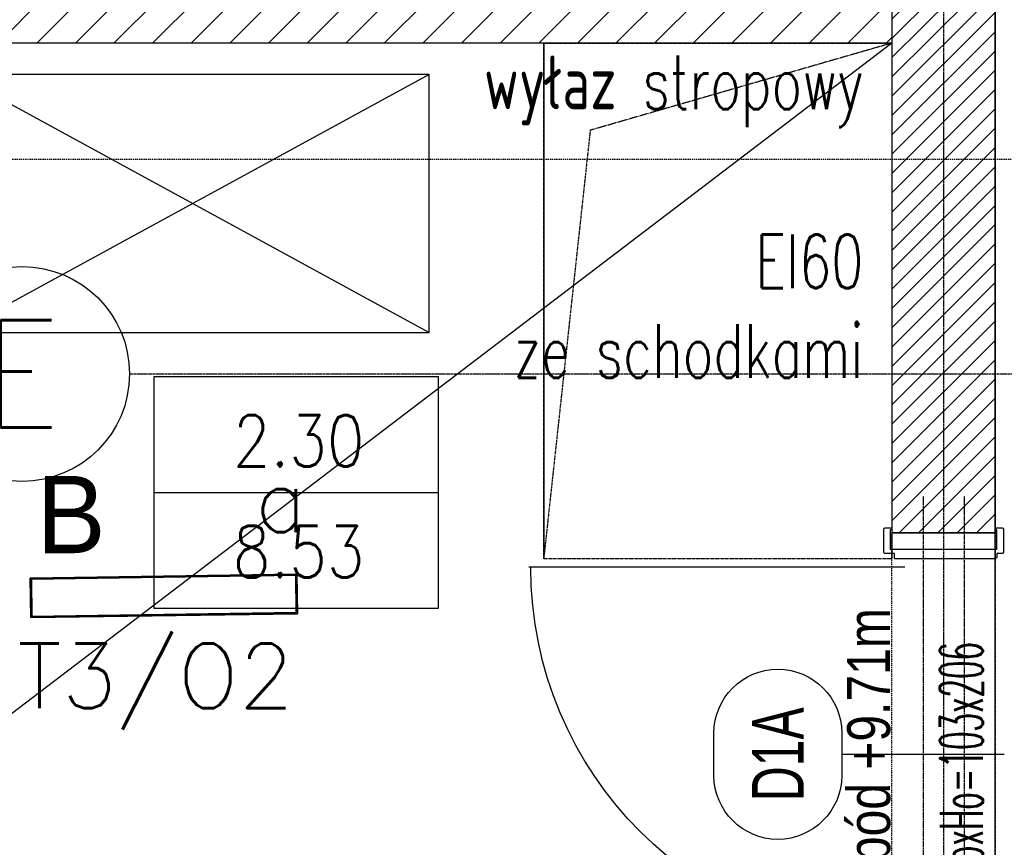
# Model space of a CAD drawing. Header units: millimetres. Extents: x 69081 to 158617, y -37521 to -9534.
# Tile 155 of 256: x 113618 to 113847, y -20284 to -20091. Entities that reach past the tile are written whole.
import ezdxf
from ezdxf.enums import TextEntityAlignment as Align

# ---------------------------------------------------------------- set-up
doc = ezdxf.new("R2010")
doc.units = ezdxf.units.MM
for name, pattern in [('DO', [0.8, 0.6, -0.1, 0, -0.1]), ('DP', [0.5, 0.3, -0.2]), ('MP', [0.25, 0.15, -0.1])]:
    doc.linetypes.add(name, pattern=pattern)
for name, color, linetype in [('0_oświetlenie', 7, 'Continuous'), ('A-----SZ', 8, 'Continuous'), ('A-ARM', 8, 'Continuous'), ('A-OSI', 8, 'DO'), ('A-SCI', 7, 'Continuous'), ('AM DRZIW WEWN', 1, 'Continuous'), ('BA_drz', 7, 'Continuous'), ('BA_sym', 7, 'Continuous'), ('BI_sym', 7, 'Continuous'), ('E_Oświetlenie - Numer obwodu', 1, 'Continuous'), ('E_Oświetlenie - Opis', 4, 'Continuous'), ('F-BIL', 1, 'Continuous'), ('F-BIL-OP', 3, 'Continuous'), ('F-BIL-TA', 1, 'Continuous'), ('JS_OLKA KONSTR', 231, 'Continuous'), ('JS_PODCIĄGI', 1, 'DP'), ('JS_SUFIT PODWIESZONY', 40, 'Continuous'), ('Nadproża', 5, 'DO'), ('porta', 8, 'Continuous'), ('R-----OP', 1, 'Continuous'), ('R-----WY', 1, 'Continuous')]:
    doc.layers.add(name, color=color, linetype=linetype)
doc.layers.add('OPIS', color=7, linetype='Continuous', lineweight=25)
doc.layers.add('SB_OTWORY DRZWI', color=1, linetype='Continuous', lineweight=9)
doc.layers.get('R-----WY').off()
doc.styles.add('BIKTS', font='bikromsw.shx', dxfattribs={"width": 0.85})
doc.styles.add('ROMANS', font='romans.shx', dxfattribs={"height": 1})
doc.styles.add('SIMPLEX', font='simplex', dxfattribs={"width": 0.85})
doc.styles.add('TableTextStyle', font='txt')
doc.styles.add('WYM--ROMANSSHX-08', font='ROMANS.SHX', dxfattribs={"width": 0.8})

# ---------------------------------------------------------------- blocks, each defined once
blk = doc.blocks.new('dr1h901')
at = {"color": 0}
blk.add_line((-0.5, 0), (-0.5, 1.005), dxfattribs=at)
at = {"color": 1}
blk.add_line((0, 0.1689), (0, -0.2655), dxfattribs=at)
blk.add_arc((-0.5, 0), 1, 0, 90, dxfattribs=at)
blk = doc.blocks.new('enr')
blk.add_circle((0, 0), 0.5)
at = {"style": 'ROMANS', "width": 0.85}
blk.add_attdef('NR', text='', height=0.5, dxfattribs=at).set_placement((0, 0), align=Align.MIDDLE_CENTER)
blk = doc.blocks.new('osie')
at = {"layer": 'A-OSI'}
for p, q in [((19748.6, -41234.89), (19748.6, -43485.44)), ((19559.28, -43012.43), (20818.3, -43012.43))]:
    blk.add_line(p, q, dxfattribs=at)
at = {"layer": 'BI_sym', "xscale": 50, "yscale": 50, "zscale": 50}
blk.add_blockref('enr', (19534.28, -43012.43), dxfattribs=at).add_auto_attribs({'NR': 'E'})
blk = doc.blocks.new('DYBY-BL5')
at = {"layer": 'F-BIL-TA', "color": 1}
blk.add_line((0, 45), (110, 45), dxfattribs=at)
blk.add_lwpolyline([(0, 0), (0, 90), (110, 90), (110, 0)], close=True, dxfattribs=at)
at = {"layer": 'F-BIL-OP', "style": 'SIMPLEX', "width": 0.85}
blk.add_attdef('NR', text='', height=20, dxfattribs=at).set_placement((56, 55), align=Align.CENTER)
at = {"layer": 'F-BIL-OP', "color": 2, "style": 'SIMPLEX', "width": 0.85, "flags": 1}
for tag, p in [('NAZWA', (119, 55)), ('POSADZKA', (119, 12)), ('GRUPA', (119, -27)), ('RODZAJ', (119, -72))]:
    blk.add_attdef(tag, p, '', height=19, dxfattribs=at)
at = {"layer": 'F-BIL-OP', "color": 2, "style": 'SIMPLEX', "width": 0.85}
blk.add_attdef('POW.', text='', height=20, dxfattribs=at).set_placement((56, 12), align=Align.CENTER)
at = {"layer": 'F-BIL-OP', "color": 2, "style": 'SIMPLEX', "width": 0.85, "flags": 1}
blk.add_attdef('POWH.', text='', height=20, dxfattribs=at).set_placement((56, -27), align=Align.CENTER)
blk = doc.blocks.new('A$C04435ce7')
at = {"layer": 'Nadproża', "ltscale": 0.75}
for p, q in [((3144.33, 1112.87), (3144.33, 992.87)), ((3153.91, 1112.87), (3153.91, 992.87))]:
    blk.add_line(p, q, dxfattribs=at)
at = {"layer": 'OPIS', "insert": (3126.66, 1021.95), "char_height": 10, "width": 160, "attachment_point": 1, "rotation": 90, "style": 'WYM--ROMANSSHX-08'}
blk.add_mtext('{\\fArial|b0|i0|c238|p34;spód +9.71m}', dxfattribs=at)
blk = doc.blocks.new('symdrz')
blk.add_lwpolyline([(-10, -30, -1), (-10, 30), (10, 30, -1), (10, -30)], format="xyb", close=True)
at = {"style": 'BIKTS', "width": 0.8}
blk.add_attdef('SZERDRZ', text='', height=25, dxfattribs=at).set_placement((77.15, 8.8), align=Align.CENTER)
blk.add_attdef('SYMDRZ', text='', height=25, dxfattribs=at).set_placement((0, 0), align=Align.MIDDLE)
blk.add_attdef('WYSDRZ', text='', height=25, dxfattribs=at).set_placement((77.15, -9.49), align=Align.TOP_CENTER)
blk = doc.blocks.new('A$C40e4dba9')
at = {"layer": 'A-SCI', "color": 4}
for p, q in [((0, 0), (0, 24)), ((103, 0), (103, 24))]:
    blk.add_line(p, q, dxfattribs=at)
at = {"layer": 'JS_PODCIĄGI', "lineweight": -3}
for p, q in [((0, 24), (103, 24)), ((103, 0), (0, 0))]:
    blk.add_line(p, q, dxfattribs=at)
at = {"layer": 'AM DRZIW WEWN', "insert": (21.87, 12.86), "char_height": 10, "width": 61.9698, "attachment_point": 1, "style": 'ROMANS'}
blk.add_mtext('{\\W0.5;SoxHo=103x206}', dxfattribs=at)
blk = doc.blocks.new('PRZEKROJE')
at = {"layer": 'R-----OP', "color": 121, "linetype": 'DP'}
blk.add_lwpolyline([(19889.14, -34118.77), (19788.52, -34118.77), (19788.52, -34118.77), (20055.1, -34118.77), (20055.1, -34118.77), (21600.08, -34118.77)], dxfattribs=at)
blk = doc.blocks.new('opis lamp')
at = {"layer": 'E_Oświetlenie - Numer obwodu', "style": 'SIMPLEX'}
blk.add_attdef('OBWÓD', text='', height=15, dxfattribs=at).set_placement((-9.46, -1.18), align=Align.CENTER)
at = {"layer": 'E_Oświetlenie - Opis', "style": 'SIMPLEX'}
blk.add_attdef('OPIS1', (55.72, 42.77), '', height=15, dxfattribs=at)

msp = doc.modelspace()

# ---------------------------------------------------------------- hatches: boundary and pattern name
at = {"layer": 'A-----SZ'}
h = msp.add_hatch(dxfattribs=at)
h.set_pattern_fill('ANSI31', color=256, scale=2)
h.set_pattern_definition([(45, (77432.36, 16085.3974), (-4.49012806, 4.49012806), [])])
h.paths.add_polyline_path([(113612.1415, -19261.5941), (113554.1415, -19261.5941), (113554.1415, -19421.5941), (113566.1415, -19421.5941), (113566.1415, -19273.5941), (113612.1415, -19273.5941)])
h.paths.add_polyline_path([(113821.1415, -19261.5941), (113711.1415, -19261.5941), (113711.1415, -19273.5941), (113821.1415, -19273.5941)])
h.paths.add_polyline_path([(113733.1415, -19421.5941), (113195.1415, -19421.5941), (113195.1415, -19436.5941), (113733.1415, -19436.5941)])
h.paths.add_polyline_path([(113558.6415, -19860.5747), (113546.6415, -19860.5736), (113546.6415, -19940.5941), (113486.6415, -19940.5941), (113486.6415, -19952.5941), (113558.6415, -19952.5941)], flags=17)
h.paths.add_polyline_path([(113821.1415, -20081.5941), (113486.6415, -20081.5941), (113486.6415, -19860.5681), (113471.6415, -19860.5668), (113471.6415, -20351.5941), (113486.6415, -20351.5941), (113486.6415, -20096.5941), (113821.1415, -20096.5941)])
h.paths.add_polyline_path([(113471.6415, -20181.5941), (113219.6415, -20181.5941), (113219.6415, -20203.5941), (113231.6415, -20203.5941), (113231.6415, -20193.5941), (113471.6415, -20193.5941)])
h.paths.add_polyline_path([(113471.6415, -20303.5941), (113371.6415, -20303.5941), (113371.6415, -20351.5941), (113383.6415, -20351.5941), (113383.6415, -20315.5941), (113471.6415, -20315.5941)])
h.paths.add_polyline_path([(113231.6415, -20313.5941), (113231.6415, -20302.5941), (113219.6415, -20302.5941), (113219.6415, -20351.5941), (113231.6415, -20351.5941)])
h.paths.add_polyline_path([(113031.1534, -19860.5269), (113016.1534, -19860.5255), (113016.2519, -20109.5941), (112955.2009, -20109.5941), (112955.2009, -20121.5941), (113016.2566, -20121.5941), (113016.2566, -20256.5941), (113031.3102, -20256.5941)])
h.paths.add_polyline_path([(112856.2009, -20109.5941), (112841.2009, -20109.5941), (112841.2009, -19860.5097), (112826.2009, -19860.5097), (112826.2009, -20120.3598), (112826.2009, -20121.5941), (112856.2009, -20121.5941)])
h.paths.add_polyline_path([(112722.6415, -20121.5941), (112727.2009, -20121.5941), (112727.2009, -20109.5941), (112710.6415, -20109.5941), (112710.6415, -20187.5941), (112612.6415, -20187.5941), (112612.6415, -20156.5941), (112612.6415, -20075.5941), (112600.6415, -20075.5941), (112600.6415, -20087.5941), (112600.6415, -20187.5941), (112410.6415, -20187.5941), (112410.6415, -20199.5941), (112445.6415, -20199.5941), (112445.6415, -20289.5941), (112410.6415, -20289.5941), (112410.6415, -19911.9298), (112395.6415, -19915.3929), (112395.6415, -20360.5941), (112410.6415, -20360.5941), (112410.6415, -20301.5941), (112445.6415, -20301.5941), (112445.6415, -20351.5941), (112457.6415, -20351.5941), (112457.6415, -20199.5941), (112600.6415, -20199.5941), (112600.6415, -20204.5941), (112612.6415, -20204.5941), (112612.6415, -20199.5941), (112722.6415, -20199.5941)])
h.paths.add_polyline_path([(112722.6415, -20298.5941), (112710.6415, -20298.5941), (112710.6415, -20303.5941), (112722.6415, -20303.5941)], flags=17)
h.paths.add_polyline_path([(112612.6415, -20303.5941), (112600.6415, -20303.5941), (112600.6415, -20351.5941), (112612.6415, -20351.5941)], flags=17)
h.paths.add_polyline_path([(112501.6415, -20075.5941), (112410.6415, -20075.5941), (112410.6415, -20087.5941), (112501.6415, -20087.5941)], flags=17)
h.paths.add_polyline_path([(113621.1415, -19860.5941), (113633.1415, -19860.5941), (113633.1415, -19860.5814), (113621.1415, -19860.5803)], flags=17)
h.paths.add_polyline_path([(113761.1415, -19860.5941), (113773.1415, -19860.5941), (113761.1415, -19860.593)], flags=17)
h.paths.add_polyline_path([(113773.1415, -19890.5941), (113773.1415, -19902.5941), (113821.1415, -19902.5941), (113821.1415, -19890.5941)], flags=17)
h.paths.add_polyline_path([(113016.2566, -20256.5941), (113016.2566, -20271.5941), (113016.4304, -20271.5941), (113016.4304, -20351.5941), (113031.3478, -20351.5941), (113031.3102, -20256.5941)])
h.paths.add_polyline_path([(112286.6415, -20375.5941), (112286.6415, -20360.5941), (112230.0579, -20360.5941), (112140.8553, -19974.2149), (112126.2397, -19977.5892), (112218.1264, -20375.5941)])
h.paths.add_polyline_path([(112389.6415, -20360.5941), (112389.6415, -20375.5941), (112445.6415, -20375.5941), (112445.6415, -20360.5941)])
h = msp.add_hatch(dxfattribs=at)
h.set_pattern_fill('ANSI31', color=256)
h.set_pattern_definition([(45, (84168.599, -109.6832), (-2.24506404, 2.24506402), [])])
h.paths.add_polyline_path([(113821.1415, -20065.5941), (113845.1415, -20065.5941), (113845.1415, -20210.5941), (113821.1415, -20210.5941)])

# ---------------------------------------------------------------- linework, layer by layer
msp.add_lwpolyline([(111556.6836, -18844.1938), (111703.244, -18807.7598), (111981.0586, -20011.1069), (112126.2397, -19977.5892), (112217.3915, -20376.0176), (113845.1415, -20376.0176), (113845.1415, -18660.5941), (113996.1415, -18660.5941), (113996.1415, -20536.5941), (111947.4049, -20536.5941), (111556.4636, -18843.6979)])
at = {"layer": '0_oświetlenie'}
for points in [[(113620.7425, -20221.1086, 0), (113682.7356, -20220.1946, 0)], [(113682.7356, -20220.1946, 0), (113620.7425, -20221.1086, 0)], [(113682.7356, -20220.1946, 0), (113620.7425, -20221.1086, 0)], [(113620.7425, -20221.1086, 0), (113682.7356, -20220.1946, 0)], [(113682.4895, -20220.4446, 0), (113620.9964, -20221.3547, 0)], [(113620.9964, -20221.3547, 0), (113682.4895, -20220.4446, 0)], [(113682.6175, -20229.1438, 0), (113682.4895, -20220.4446, 0)], [(113682.4895, -20220.4446, 0), (113682.6175, -20229.1438, 0)], [(113682.7356, -20220.1946, 0), (113682.8714, -20229.3899, 0)], [(113682.8714, -20229.3899, 0), (113682.7356, -20220.1946, 0)], [(113682.8714, -20229.3899, 0), (113682.7356, -20220.1946, 0)], [(113682.7356, -20220.1946, 0), (113682.8714, -20229.3899, 0)], [(113620.8782, -20230.3039, 0), (113620.7425, -20221.1086, 0)], [(113620.7425, -20221.1086, 0), (113620.8782, -20230.3039, 0)], [(113620.7425, -20221.1086, 0), (113620.8782, -20230.3039, 0)], [(113620.8782, -20230.3039, 0), (113620.7425, -20221.1086, 0)], [(113620.9964, -20221.3547, 0), (113621.1243, -20230.0539, 0)], [(113621.1243, -20230.0539, 0), (113620.9964, -20221.3547, 0)], [(113682.8714, -20229.3899, 0), (113620.8782, -20230.3039, 0)], [(113620.8782, -20230.3039, 0), (113682.8714, -20229.3899, 0)], [(113620.8782, -20230.3039, 0), (113682.8714, -20229.3899, 0)], [(113682.8714, -20229.3899, 0), (113620.8782, -20230.3039, 0)], [(113621.1243, -20230.0539, 0), (113682.6175, -20229.1438, 0)], [(113682.6175, -20229.1438, 0), (113621.1243, -20230.0539, 0)]]:
    msp.add_polyline3d(points, dxfattribs=at)
at = {"layer": 'A-ARM'}
msp.add_lwpolyline([(113713.5477, -20103.9264), (113603.5105, -20103.9264), (113603.5105, -20163.9264), (113713.5477, -20163.9264), (113713.5477, -20103.9264), (113603.5105, -20163.9264), (113603.5105, -20103.9264), (113713.5477, -20163.9264)], dxfattribs=at)
at = {"layer": 'A-SCI', "color": 5}
msp.add_line((113821.1415, -20096.5941), (113486.6415, -20096.5941), dxfattribs=at)
at = {"layer": 'A-SCI', "color": 4}
msp.add_line((113821.1415, -20210.5941), (113845.1415, -20210.5941), dxfattribs=at)
for points in [[(113821.1415, -20063.5941), (113821.1415, -20210.5941)], [(113845.1415, -20065.5941), (113845.1415, -20210.5941)]]:
    msp.add_lwpolyline(points, dxfattribs=at)
at = {"layer": 'A-SCI', "color": 4, "linetype": 'MP'}
for points in [[(113740.1415, -20096.5941), (113821.1415, -20096.5941), (113750.9602, -20116.9031), (113740.1415, -20216.5941)], [(113821.1415, -20216.5941), (113740.1415, -20216.5941), (113740.1415, -20096.5941), (113821.1415, -20096.5941)]]:
    msp.add_lwpolyline(points, close=True, dxfattribs=at)
at = {"layer": 'JS_SUFIT PODWIESZONY'}
msp.add_line((113821.1415, -20096.5941), (113486.6415, -20351.5941), dxfattribs=at)
msp.add_lwpolyline([(113740.1415, -20096.5941), (113740.1415, -20216.5941)], dxfattribs=at)
at = {"layer": 'porta'}
msp.add_lwpolyline([(113845.5415, -20209.8941), (113845.1415, -20209.8941), (113845.1415, -20209.3941), (113846.7415, -20209.3941, -0.41421356), (113847.0415, -20209.6941), (113847.0415, -20215.0441, -0.36992408), (113846.7415, -20215.3941), (113845.5415, -20215.3941), (113845.5415, -20216.0941, -0.41421356), (113845.0415, -20216.5941), (113821.6915, -20216.5941), (113821.6915, -20215.3941), (113819.5415, -20215.3941, -0.45993492), (113819.2415, -20215.0441), (113819.2415, -20209.6941, -0.41421356), (113819.5415, -20209.3941), (113821.1415, -20209.3941), (113821.1415, -20209.8941), (113820.7415, -20209.8941), (113820.7415, -20214.3941), (113845.5415, -20214.3941), (113845.5415, -20209.8941), (113845.1415, -20209.8941)], format="xyb", dxfattribs=at)

# ---------------------------------------------------------------- block references
at = {"layer": '0_oświetlenie'}
ref = msp.add_blockref('opis lamp', (113627.7476, -20223.3848, 1), dxfattribs=at)
ref.add_attrib('OBWÓD', 'T3/O2', dxfattribs={"layer": 'E_Oświetlenie - Numer obwodu', "height": 15, "style": 'SIMPLEX'}).set_placement((113649.9039, -20251.3527, 1), align=Align.CENTER)
ref.add_attrib('OPIS1', 'a', (113672.876, -20210.3755, 1), dxfattribs={"layer": 'E_Oświetlenie - Opis', "height": 15, "style": 'SIMPLEX'})
at = {"layer": 'A-SCI', "color": 4}
msp.add_blockref('osie', (94084.5456, 22838.835), dxfattribs=at)
at = {"layer": 'AM DRZIW WEWN'}
ref = msp.add_blockref('symdrz', (113794.5954, -20262.0941), dxfattribs=dict(at, xscale=0.4950000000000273, yscale=0.4950000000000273, zscale=0.4950000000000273, rotation=90))
ref.add_attrib('Symdrz', 'D1A', dxfattribs={"layer": 'BA_sym', "height": 12, "rotation": 90, "style": 'BIKTS', "width": 0.7}).set_placement((113794.5954, -20262.0941), align=Align.MIDDLE_CENTER)
at = {"layer": 'BA_drz', "xscale": 87, "yscale": -87, "zscale": -87, "rotation": 270}
msp.add_blockref('dr1h901', (113824.1415, -20262.0941), dxfattribs=at)
at = {"layer": 'F-BIL', "xscale": 0.6, "yscale": 0.6, "zscale": 0.6}
msp.add_blockref('DYBY-BL5', (113649.5654, -20228.1518), dxfattribs=at).add_auto_attribs({'NR': '2.30', 'POW.': '8.53'})
at = {"layer": 'JS_OLKA KONSTR'}
msp.add_blockref('A$C04435ce7', (110684.0499, -21314.9635), dxfattribs=at)
at = {"layer": 'R-----WY'}
msp.add_blockref('PRZEKROJE', (93259.4635, 13995.1786), dxfattribs=at)
at = {"layer": 'SB_OTWORY DRZWI', "rotation": 90}
msp.add_blockref('A$C40e4dba9', (113845.1415, -20313.5941), dxfattribs=at)

# ---------------------------------------------------------------- texts
at = {"layer": '0_oświetlenie', "style": 'TableTextStyle'}
msp.add_text('B', height=18, dxfattribs=at).set_placement((113622.2234, -20215.3055))
at = {"layer": 'R-----OP', "insert": (113814.4979, -20174.5026), "char_height": 12.5, "width": 104.938823, "attachment_point": 9, "style": 'ROMANS'}
msp.add_mtext('{\\W0.7;wyłaz stropowy \\P\\PEI60\\Pze schodkami}', dxfattribs=at)

doc.saveas('drawing.dxf')
